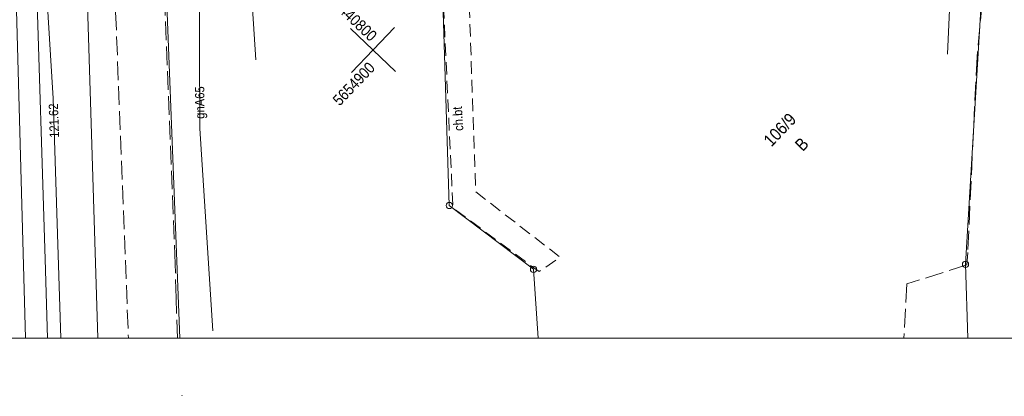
# Model space of a CAD drawing. Extents: x 0 to 6443539, y 0 to 5655063.
# Tile 56 of 64: x 6441157 to 6441237, y 5654750 to 5654780. Entities that reach past the tile are written whole.
import ezdxf
from ezdxf.enums import TextEntityAlignment as Align

# ---------------------------------------------------------------- set-up
doc = ezdxf.new("R2010")
doc.units = 0
doc.header["$MEASUREMENT"] = 0
for name, pattern in [('1.0_0.5', [1.5, 1, -0.5]), ('1.5_0.5', [2, 1.5, -0.5]), ('219-500', [0]), ('PRZER2-1', [3, 2, -1])]:
    doc.linetypes.add(name, pattern=pattern)
doc.layers.get('0').update_dxf_attribs({"color": 2, "linetype": 'CONTINUOUS', "lineweight": 5})
doc.layers.add('1ramki', color=7, linetype='PRZER2-1', lineweight=18)
doc.layers.add('Warstwa 63', color=7, linetype='CONTINUOUS', lineweight=0)
for name, color, linetype in [('202-punkt graniczny', 7, 'CONTINUOUS'), ('203-punkt graniczny', 7, 'CONTINUOUS'), ('210-oznaczenie konturu użytku gruntowego', 7, 'CONTINUOUS'), ('211-numer działki ewidencyjnej', 7, 'CONTINUOUS'), ('218-kontur użytku gruntowego', 7, 'CONTINUOUS'), ('219-działka ewidencyjna', 7, 'CONTINUOUS'), ('chodnik', 7, 'CONTINUOUS'), ('chodnik-Atr17', 7, 'CONTINUOUS'), ('jezdnia', 7, 'CONTINUOUS'), ('przewód elektroenergetyczny podziemny', 7, 'CONTINUOUS'), ('przewód gazowy', 7, 'CONTINUOUS'), ('przewód gazowy-Atr1', 7, 'CONTINUOUS'), ('przewód wodociągowy', 7, 'CONTINUOUS'), ('rzedna', 7, 'CONTINUOUS'), ('rzedna-Atr2', 7, 'CONTINUOUS')]:
    doc.layers.add(name, color=color, linetype=linetype)
doc.styles.add('MapaZas', font='geodezja.shx', dxfattribs={"width": 0.9})

# ---------------------------------------------------------------- blocks, each defined once
blk = doc.blocks.new('202')
at = {"color": 0, "linetype": 'Continuous', "lineweight": 0}
blk.add_circle((0, 0), 0.25, dxfattribs=at)
blk = doc.blocks.new('203')
at = {"linetype": 'Continuous', "lineweight": 0}
h = blk.add_hatch(color=0, dxfattribs=at)
edge = h.paths.add_edge_path()
edge.add_arc((0, 0), 0.045, 0, 360)
blk = doc.blocks.new('PW01')
at = {"linetype": 'Continuous', "lineweight": 13}
h = blk.add_hatch(color=0, dxfattribs=at)
edge = h.paths.add_edge_path()
edge.add_arc((0, 0), 0.045, 0, 360)

msp = doc.modelspace()

# ---------------------------------------------------------------- linework, layer by layer
at = {"color": 0, "lineweight": 13}
for p, q in [((6441187.715, 5654776.133), (6441184.104, 5654779.591)), ((6441187.715, 5654776.133), (6441184.104, 5654779.591)), ((6441187.715, 5654776.133), (6441184.104, 5654779.591)), ((6441187.715, 5654776.133), (6441184.104, 5654779.591)), ((6441185.91, 5654777.862), (6441187.639, 5654779.668)), ((6441185.91, 5654777.862), (6441187.639, 5654779.668)), ((6441184.181, 5654776.057), (6441185.91, 5654777.862)), ((6441184.181, 5654776.057), (6441185.91, 5654777.862))]:
    msp.add_line(p, q, dxfattribs=at)
at = {"layer": '1ramki', "color": 0, "linetype": 'Continuous', "lineweight": 13, "flags": 128}
msp.add_lwpolyline([(6441071.681, 5654894.679), (6441272.347, 5654894.679), (6441272.347, 5654754.671), (6441071.681, 5654754.671)], close=True, dxfattribs=at)
msp.add_lwpolyline([(6441071.681, 5654894.679), (6441272.347, 5654894.679), (6441272.347, 5654754.671), (6441071.681, 5654754.671)], close=True, dxfattribs=at)
at = {"layer": '218-kontur użytku gruntowego', "color": 3, "linetype": 'Continuous', "lineweight": 13}
for points in [[(6441163.779, 5654754.671), (6441162.064, 5654810.015)], [(6441162.064, 5654810.015), (6441163.779, 5654754.671)], [(6441169.242, 5654783.605), (6441170.363, 5654754.671)], [(6441170.363, 5654754.671), (6441169.242, 5654783.605)], [(6441233.741, 5654754.671), (6441233.55, 5654760.626)], [(6441233.55, 5654760.626), (6441233.741, 5654754.671)]]:
    msp.add_lwpolyline(points, dxfattribs=at)
at = {"layer": '218-kontur użytku gruntowego', "color": 3, "linetype": 'Continuous', "lineweight": 13, "flags": 128}
for points in [[(6441233.55, 5654760.626), (6441235.162, 5654787.438)], [(6441235.162, 5654787.438), (6441233.55, 5654760.626)]]:
    msp.add_lwpolyline(points, dxfattribs=at)
at = {"layer": '219-działka ewidencyjna', "color": 3, "linetype": '219-500', "lineweight": 13}
for points in [[(6441162.064, 5654810.015), (6441163.779, 5654754.671)], [(6441170.363, 5654754.671), (6441169.242, 5654783.605)], [(6441233.55, 5654760.626), (6441233.741, 5654754.671)], [(6441199.173, 5654754.671), (6441198.811, 5654760.219)]]:
    msp.add_lwpolyline(points, dxfattribs=at)
at = {"layer": '219-działka ewidencyjna', "color": 3, "linetype": '219-500', "lineweight": 13, "flags": 128}
for points in [[(6441235.162, 5654787.438), (6441233.55, 5654760.626)], [(6441191.441, 5654784.376), (6441192.037, 5654765.349)], [(6441192.037, 5654765.349), (6441198.811, 5654760.219)]]:
    msp.add_lwpolyline(points, dxfattribs=at)
at = {"layer": 'chodnik', "color": 7, "linetype": '1.0_0.5', "lineweight": 13, "flags": 128}
msp.add_lwpolyline([(6441233.251, 5654807.723), (6441231.802, 5654809), (6441231.273, 5654806.959), (6441233.727, 5654802.755), (6441233.347, 5654787.292), (6441193.535, 5654785.998), (6441193.008, 5654805.72), (6441190.797, 5654804.279), (6441191.372, 5654786.574), (6441170.717, 5654786.027), (6441168.952, 5654787.192), (6441169.063, 5654783.707), (6441191.425, 5654784.446), (6441192.331, 5654765.164), (6441199.253, 5654760.031), (6441200.954, 5654761.199), (6441194.163, 5654766.442), (6441193.57, 5654783.693), (6441235.138, 5654784.955), (6441235.656, 5654793.68), (6441235.865, 5654802.327), (6441235.368, 5654804.339), (6441234.618, 5654805.985)], close=True, dxfattribs=at)
at = {"layer": 'jezdnia', "color": 7, "linetype": '1.5_0.5', "lineweight": 13}
for points in [[(6441156.845, 5654808.048), (6441159.05, 5654807.46), (6441160.926, 5654806.383), (6441171.839, 5654806.718), (6441173.548, 5654807.823), (6441175.605, 5654808.511), (6441226.054, 5654810.531), (6441228.22, 5654810.465), (6441229.907, 5654809.928), (6441231.802, 5654809), (6441233.251, 5654807.723), (6441234.618, 5654805.985), (6441235.368, 5654804.339), (6441235.865, 5654802.327), (6441235.656, 5654793.68), (6441235.138, 5654784.955), (6441235.066, 5654783.708), (6441234.476, 5654777.295), (6441233.728, 5654761.563), (6441233.664, 5654760.571), (6441228.839, 5654759.045), (6441228.596, 5654754.671)], [(6441170.177, 5654754.671), (6441170.06, 5654757.913), (6441170.001, 5654760.656), (6441169.063, 5654783.707), (6441168.952, 5654787.192), (6441168.594, 5654799.802), (6441168.679, 5654800.786), (6441169.072, 5654802.874), (6441169.804, 5654804.361), (6441170.709, 5654805.682), (6441171.839, 5654806.718), (6441160.926, 5654806.383), (6441162.86, 5654804.296), (6441163.278, 5654803.619), (6441163.927, 5654802.027), (6441164.345, 5654800.035), (6441164.581, 5654797.649), (6441165.205, 5654780.936), (6441166.235, 5654754.671)]]:
    msp.add_lwpolyline(points, dxfattribs=at)
at = {"layer": 'przewód elektroenergetyczny podziemny', "color": 1, "linetype": 'Continuous', "lineweight": 13}
msp.add_lwpolyline([(6441157.957, 5654754.671), (6441157.153, 5654783.994), (6441159.214, 5654798.884), (6441159.844, 5654803.46), (6441160.721, 5654809.985)], dxfattribs=at)
at = {"layer": 'przewód elektroenergetyczny podziemny', "color": 1, "linetype": 'Continuous', "lineweight": 13, "flags": 128}
for points in [[(6441198.285, 5654802.107), (6441197.605, 5654803.478), (6441193.891, 5654803.157), (6441195.082, 5654784.115), (6441176.074, 5654783.279), (6441176.471, 5654777.071)], [(6441232.095, 5654777.526), (6441233.166, 5654801.186)]]:
    msp.add_lwpolyline(points, dxfattribs=at)
at = {"layer": 'przewód gazowy', "color": 40, "linetype": 'Continuous', "lineweight": 13}
msp.add_lwpolyline([(6441160.808, 5654754.671), (6441160.179, 5654773.952), (6441159.154, 5654790.551), (6441159.79, 5654798.083), (6441159.474, 5654802.886), (6441155.069, 5654803.49), (6441148.172, 5654803.2), (6441143.994, 5654803.102), (6441143.809, 5654807.434), (6441143.698, 5654809.617)], dxfattribs=at)
at = {"layer": 'przewód gazowy', "color": 40, "linetype": 'Continuous', "lineweight": 13, "flags": 128}
msp.add_lwpolyline([(6441173.018, 5654755.261), (6441171.979, 5654771.542), (6441171.895, 5654791.754), (6441185.317, 5654792.497), (6441195.419, 5654792.695)], dxfattribs=at)
at = {"layer": 'przewód wodociągowy', "color": 5, "linetype": 'Continuous', "lineweight": 13}
msp.add_lwpolyline([(6441158.105, 5654809.943), (6441158.161, 5654800.184), (6441158.819, 5654784.171), (6441159.54, 5654761.024), (6441159.719, 5654754.671)], dxfattribs=at)

# ---------------------------------------------------------------- block references
at = {"layer": '202-punkt graniczny', "color": 3, "linetype": 'Continuous', "lineweight": 13, "rotation": 46.24115728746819}
for p in [(6441192.037, 5654765.349), (6441198.811, 5654760.219), (6441233.55, 5654760.626)]:
    msp.add_blockref('202', p, dxfattribs=at)
at = {"layer": '203-punkt graniczny', "color": 3, "linetype": 'Continuous', "lineweight": 13, "rotation": 46.24115728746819}
msp.add_blockref('203', (6441170.542, 5654750.073), dxfattribs=at)
at = {"layer": 'rzedna', "color": 40, "linetype": 'Continuous', "lineweight": 13, "rotation": 46.24115728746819}
msp.add_blockref('PW01', (6441160.179, 5654773.952), dxfattribs=at)

# ---------------------------------------------------------------- texts
at = {"layer": '210-oznaczenie konturu użytku gruntowego', "color": 3, "linetype": 'Continuous', "lineweight": 13, "style": 'MapaZas', "width": 0.9}
msp.add_text('B', height=1, rotation=46.24116, dxfattribs=at).set_placement((6441220.463, 5654769.644))
at = {"layer": '211-numer działki ewidencyjnej', "color": 3, "linetype": 'Continuous', "lineweight": 13, "style": 'MapaZas', "width": 0.9}
msp.add_text('106/9', height=1, rotation=46.24116, dxfattribs=at).set_placement((6441217.935, 5654770.012))
at = {"layer": 'chodnik-Atr17', "color": 7, "lineweight": 13, "style": 'MapaZas', "width": 0.9}
msp.add_text('ch.bt', height=0.75, rotation=93.46116, dxfattribs=at).set_placement((6441192.735, 5654772.324), align=Align.MIDDLE_CENTER)
at = {"layer": 'przewód gazowy-Atr1', "color": 40, "lineweight": 13, "style": 'MapaZas', "width": 0.9}
msp.add_text('gnA65', height=0.75, rotation=90.24016, dxfattribs=at).set_placement((6441171.969, 5654773.628), align=Align.MIDDLE_CENTER)
at = {"layer": 'rzedna-Atr2', "color": 40, "lineweight": 13, "style": 'MapaZas', "width": 0.9}
msp.add_text('121.62', height=0.75, rotation=91.86716, dxfattribs=at).set_placement((6441160.283, 5654770.793), align=Align.MIDDLE_LEFT)
at = {"layer": 'Warstwa 63', "color": 18, "linetype": 'Continuous', "lineweight": 13, "true_color": 0x000000, "style": 'MapaZas', "width": 0.9}
for s, rotation, p in [('6440800', 316.24116, (6441182.649, 5654781.387)), ('5654900', 46.24116, (6441183.226, 5654773.307))]:
    msp.add_text(s, height=0.8978, rotation=rotation, dxfattribs=at).set_placement(p)

doc.saveas('drawing.dxf')
